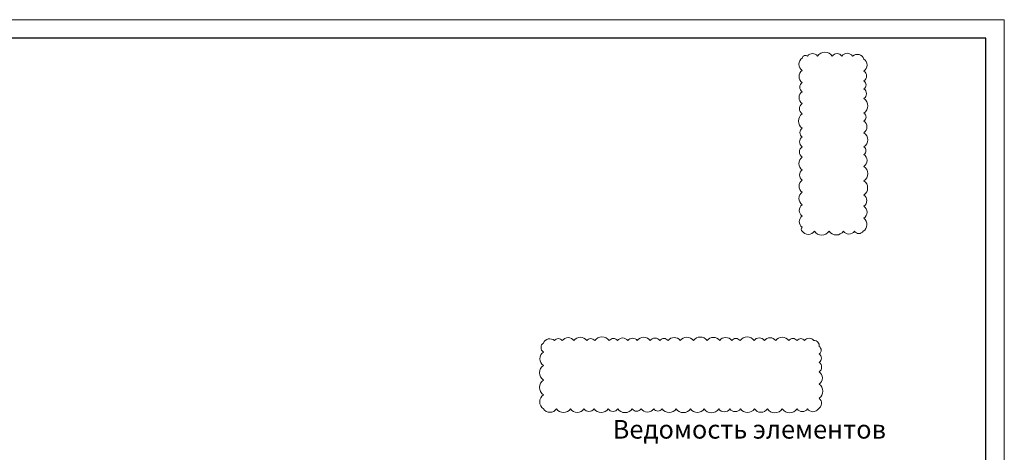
# Model space of a CAD drawing. Header units: millimetres. Extents: x 376598 to 1249954, y -318491 to -22134.
# Tile 105 of 256: x 680630 to 707053, y -299588 to -287979. Entities that reach past the tile are written whole.
import ezdxf

# ---------------------------------------------------------------- set-up
doc = ezdxf.new("R2010")
doc.units = ezdxf.units.MM
doc.layers.add('РАЗМЕРЫ', color=1, linetype='Continuous', lineweight=9)
doc.layers.add('ТОНКИЕ', color=7, linetype='Continuous', lineweight=9)
doc.layers.add('ТОЛСТЫЕ_ОСНОВНЫЕ', color=6, linetype='Continuous')
doc.styles.add('GOST-2.304_Type-B', font='GOST_Common.ttf')

# ---------------------------------------------------------------- blocks, each defined once
blk = doc.blocks.new('*U56')
at = {"layer": 'ТОЛСТЫЕ_ОСНОВНЫЕ', "color": 6}
blk.add_lwpolyline([(20, 5), (415, 5), (415, 292), (20, 292)], close=True, dxfattribs=at)
at = {"layer": 'ТОНКИЕ'}
blk.add_lwpolyline([(0, 0), (420, 0), (420, 297), (0, 297)], close=True, dxfattribs=at)

msp = doc.modelspace()

# ---------------------------------------------------------------- linework, layer by layer
at = {"layer": 'РАЗМЕРЫ', "color": 240, "lineweight": 0, "true_color": 0xed1f24}
for points in [[(701628.7, -293655.2, 0.5205671), (701955.5, -293655.2, 0.5205671), (702351.1, -293655.2, 0.5205671), (702735.4, -293655.2, 0.5205671), (703032, -293655.2, 0.5205671), (703266.2, -293655.2, 0.5205671), (703286.7, -293308.7, 0.5205671), (703286.7, -292983.4, 0.5205671), (703286.7, -292684.8, 0.5205671), (703286.7, -292304, 0.5205671), (703286.7, -291915.8, 0.5205671), (703286.7, -291593.9, 0.5205671), (703286.7, -291393.3, 0.5205671), (703286.7, -291011, 0.5205671), (703286.7, -290698.8, 0.5205671), (703286.7, -290485.7, 0.5205671), (703286.7, -290095.3, 0.5205671), (703286.7, -289833.8, 0.5205671), (703286.7, -289623.3, 0.5205671), (703286.7, -289357.3, 0.5205671), (703286.7, -289034, 0.5205671), (702980.9, -288955, 0.5205671), (702694, -288955, 0.5205671), (702435.4, -288955, 0.5205671), (702038.9, -288955, 0.5205671), (701775.7, -288955, 0.5205671), (701628.7, -289009.9, 0.5205671), (701628.7, -289340.4, 0.5205671), (701628.7, -289666.9, 0.5205671), (701628.7, -289911.9, 0.5205671), (701628.7, -290228.9, 0.5205671), (701628.7, -290507, 0.5205671), (701628.7, -290890.9, 0.5205671), (701628.7, -291127.1, 0.5205671), (701628.7, -291386.8, 0.5205671), (701628.7, -291667.6, 0.5205671), (701628.7, -292010.9, 0.5205671), (701628.7, -292287.3, 0.5205671), (701628.7, -292608.7, 0.5205671), (701628.7, -292943.8, 0.5205671), (701628.7, -293247.4, 0.5205671), (701628.7, -293550.2, 0.5205671)], [(694683.2, -298422.9, 0.5205671), (695037.8, -298422.9, 0.5205671), (695410, -298422.9, 0.5205671), (695773.2, -298422.9, 0.5205671), (696042.3, -298422.9, 0.5205671), (696423.2, -298422.9, 0.5205671), (696681.6, -298422.9, 0.5205671), (697065.9, -298422.9, 0.5205671), (697306.6, -298422.9, 0.5205671), (697647.1, -298422.9, 0.5205671), (697868.2, -298422.9, 0.5205671), (698247.1, -298422.9, 0.5205671), (698636.1, -298422.9, 0.5205671), (698995, -298422.9, 0.5205671), (699391.4, -298422.9, 0.5205671), (699689.9, -298422.9, 0.5205671), (699970.1, -298422.9, 0.5205671), (700346.3, -298422.9, 0.5205671), (700694.8, -298422.9, 0.5205671), (701094.3, -298422.9, 0.5205671), (701492.6, -298422.9, 0.5205671), (701773.7, -298422.9, 0.5205671), (702063.7, -298422.9, 0.5205671), (702085.5, -298138.1, 0.5205671), (702085.5, -297757.9, 0.5205671), (702085.5, -297428.7, 0.5205671), (702085.5, -297175.1, 0.5205671), (702085.5, -296950.6, 0.5205671), (702085.5, -296745, 0.5205671), (701939, -296591.3, 0.5205671), (701695.1, -296591.3, 0.5205671), (701489.9, -296591.3, 0.5205671), (701269.6, -296591.3, 0.5205671), (700917.5, -296591.3, 0.5205671), (700614.1, -296591.3, 0.5205671), (700338, -296591.3, 0.5205671), (699961.6, -296591.3, 0.5205671), (699737.1, -296591.3, 0.5205671), (699414.7, -296591.3, 0.5205671), (699078.6, -296591.3, 0.5205671), (698709, -296591.3, 0.5205671), (698355.5, -296591.3, 0.5205671), (698032, -296591.3, 0.5205671), (697806.8, -296591.3, 0.5205671), (697551.7, -296591.3, 0.5205671), (697203.1, -296591.3, 0.5205671), (696949.2, -296591.3, 0.5205671), (696674.8, -296591.3, 0.5205671), (696452.1, -296591.3, 0.5205671), (696060.5, -296591.3, 0.5205671), (695845.8, -296591.3, 0.5205671), (695504, -296591.3, 0.5205671), (695190.4, -296591.3, 0.5205671), (694978.7, -296591.3, 0.5205671), (694683.2, -296655.4, 0.5205671), (694683.2, -296897.1, 0.5205671), (694683.2, -297256.1, 0.5205671), (694683.2, -297650.3, 0.5205671), (694683.2, -298044.8, 0.5205671)]]:
    msp.add_lwpolyline(points, format="xyb", close=True, dxfattribs=at)

# ---------------------------------------------------------------- block references
at = {"xscale": 100, "yscale": 100, "zscale": 100}
msp.add_blockref('*U56', (665053, -317678.9), dxfattribs=at)

# ---------------------------------------------------------------- texts
at = {"layer": 'РАЗМЕРЫ', "insert": (700210.2, -298971), "char_height": 500, "attachment_point": 5, "style": 'GOST-2.304_Type-B'}
msp.add_mtext_dynamic_manual_height_columns('{\\C0;Ведомость элементов}', width=15225.227, gutter_width=15, heights=[0], dxfattribs=at)

doc.saveas('drawing.dxf')
